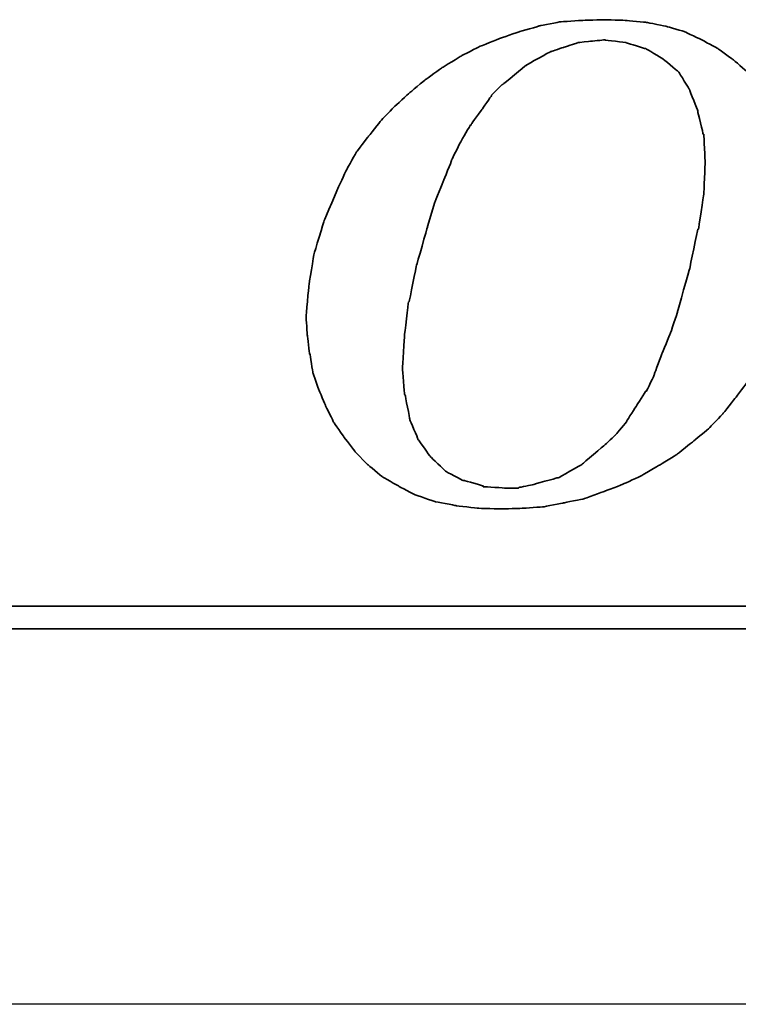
# Model space of a CAD drawing. Header units: millimetres. Extents: x -212 to 3135, y -1694 to 860.
# Tile 30 of 256: x 65 to 71, y -1672 to -1663. Entities that reach past the tile are written whole.
import ezdxf

# ---------------------------------------------------------------- set-up
doc = ezdxf.new("R2010")
doc.units = ezdxf.units.MM
doc.layers.add('2', color=7, linetype='CONTINUOUS', true_color=0xffffff)
doc.layers.add('DIM', color=4, linetype='CONTINUOUS')
doc.layers.add('layer 1', color=7, linetype='CONTINUOUS')

# ---------------------------------------------------------------- blocks, each defined once
blk = doc.blocks.new('TBI MOTION logo(完整正式版)')
at = {"layer": 'layer 1', "color": 22, "lineweight": 35}
for points, knots in [([(-11.34375, -6.98375), (-11.34375, -6.98375), (-10.91375, -7.43875), (-10.91375, -7.43875), (-10.91375, -7.43875), (-10.91375, -7.43875), (-10.38625, -7.87125), (-10.38625, -7.87125), (-10.38625, -7.87125), (-10.38625, -7.87125), (-9.81125, -8.20375), (-9.81125, -8.20375), (-9.81125, -8.20375), (-9.81125, -8.20375), (-9.21125, -8.51875), (-9.21125, -8.51875), (-9.21125, -8.51875), (-9.21125, -8.51875), (-8.51625, -8.75875), (-8.51625, -8.75875), (-8.51625, -8.75875), (-8.51625, -8.75875), (-7.77125, -8.90375), (-7.77125, -8.90375), (-7.77125, -8.90375), (-7.77125, -8.90375), (-6.97875, -8.99875), (-6.97875, -8.99875), (-6.97875, -8.99875), (-6.97875, -8.99875), (-6.14125, -9.02375), (-6.14125, -9.02375), (-6.14125, -9.02375), (-6.14125, -9.02375), (-5.37125, -8.99875), (-5.37125, -8.99875), (-5.37125, -8.99875), (-5.37125, -8.99875), (-4.65375, -8.94875), (-4.65375, -8.94875), (-4.65375, -8.94875), (-4.65375, -8.94875), (-3.93375, -8.80625), (-3.93375, -8.80625), (-3.93375, -8.80625), (-3.93375, -8.80625), (-3.21375, -8.66375), (-3.21375, -8.66375), (-3.21375, -8.66375), (-3.21375, -8.66375), (-2.49375, -8.39875), (-2.49375, -8.39875), (-2.49375, -8.39875), (-2.49375, -8.39875), (-1.79875, -8.13375), (-1.79875, -8.13375), (-1.79875, -8.13375), (-1.79875, -8.13375), (-1.17375, -7.84375), (-1.17375, -7.84375), (-1.17375, -7.84375), (-1.17375, -7.84375), (-0.52375, -7.46375), (-0.52375, -7.46375), (-0.52375, -7.46375), (-0.52375, -7.46375), (0.10124, -7.07875), (0.10124, -7.07875), (0.10124, -7.07875), (0.10124, -7.07875), (0.67625, -6.62375), (0.67625, -6.62375), (0.67625, -6.62375), (0.67625, -6.62375), (1.24874, -6.14375), (1.24874, -6.14375), (1.24874, -6.14375), (1.24874, -6.14375), (1.72874, -5.64125), (1.72874, -5.64125), (1.72874, -5.64125), (1.72874, -5.64125), (2.18624, -5.06375), (2.18624, -5.06375), (2.18624, -5.06375), (2.18624, -5.06375), (2.61625, -4.48874), (2.61625, -4.48874), (2.61625, -4.48874), (2.61625, -4.48874), (3.00125, -3.83874), (3.00125, -3.83874), (3.00125, -3.83874), (3.00125, -3.83874), (3.36124, -3.21374), (3.36124, -3.21374), (3.36124, -3.21374), (3.36124, -3.21374), (3.84374, -1.99125), (3.84374, -1.99125), (3.84374, -1.99125), (3.84374, -1.99125), (4.22625, -0.81875), (4.22625, -0.81875), (4.22625, -0.81875), (4.22625, -0.81875), (4.39125, 0.45624), (4.39125, 0.45624), (4.39125, 0.45624), (4.39125, 0.45624), (4.48874, 1.70124), (4.48874, 1.70124), (4.48874, 1.70124), (4.48874, 1.70124), (4.43874, 2.44625), (4.43874, 2.44625), (4.43874, 2.44625), (4.43874, 2.44625), (4.36874, 3.14125), (4.36874, 3.14125), (4.36874, 3.14125), (4.36874, 3.14125), (4.25125, 3.81125), (4.25125, 3.81125), (4.25125, 3.81125), (4.25125, 3.81125), (4.03124, 4.41125), (4.03124, 4.41125), (4.03124, 4.41125), (4.03124, 4.41125), (3.74374, 5.01125), (3.74374, 5.01125), (3.74374, 5.01125), (3.74374, 5.01125), (3.43124, 5.58875), (3.43124, 5.58875), (3.43124, 5.58875), (3.43124, 5.58875), (3.02625, 6.09125), (3.02625, 6.09125), (3.02625, 6.09125), (3.02625, 6.09125), (2.59374, 6.54875), (2.59374, 6.54875), (2.59374, 6.54875), (2.59374, 6.54875), (2.09124, 6.98125), (2.09124, 6.98125), (2.09124, 6.98125), (2.09124, 6.98125), (1.56124, 7.36625), (1.56124, 7.36625), (1.56124, 7.36625), (1.56124, 7.36625), (0.98624, 7.67625), (0.98624, 7.67625), (0.98624, 7.67625), (0.98624, 7.67625), (0.38624, 7.96375), (0.38624, 7.96375), (0.38624, 7.96375), (0.38624, 7.96375), (-0.25875, 8.15625), (-0.25875, 8.15625), (-0.25875, 8.15625), (-0.25875, 8.15625), (-0.98125, 8.30125), (-0.98125, 8.30125), (-0.98125, 8.30125), (-0.98125, 8.30125), (-1.70124, 8.37125), (-1.70124, 8.37125), (-1.70124, 8.37125), (-1.70124, 8.37125), (-2.49375, 8.39624), (-2.49375, 8.39624), (-2.49375, 8.39624), (-2.49375, 8.39624), (-3.28625, 8.37125), (-3.28625, 8.37125), (-3.28625, 8.37125), (-3.28625, 8.37125), (-4.05125, 8.32125), (-4.05125, 8.32125), (-4.05125, 8.32125), (-4.05125, 8.32125), (-4.77375, 8.18125), (-4.77375, 8.18125), (-4.77375, 8.18125), (-4.77375, 8.18125), (-5.51625, 7.96375), (-5.51625, 7.96375), (-5.51625, 7.96375), (-5.51625, 7.96375), (-6.21125, 7.72625), (-6.21125, 7.72625), (-6.21125, 7.72625), (-6.21125, 7.72625), (-6.92875, 7.43625), (-6.92875, 7.43625), (-6.92875, 7.43625), (-6.92875, 7.43625), (-7.57875, 7.10125), (-7.57875, 7.10125), (-7.57875, 7.10125), (-7.57875, 7.10125), (-8.24875, 6.69125), (-8.24875, 6.69125), (-8.24875, 6.69125), (-8.24875, 6.69125), (-8.84875, 6.26125), (-8.84875, 6.26125), (-8.84875, 6.26125), (-8.84875, 6.26125), (-9.42625, 5.78125), (-9.42625, 5.78125), (-9.42625, 5.78125), (-9.42625, 5.78125), (-9.95375, 5.30125), (-9.95375, 5.30125), (-9.95375, 5.30125), (-9.95375, 5.30125), (-10.43375, 4.79624), (-10.43375, 4.79624), (-10.43375, 4.79624), (-10.43375, 4.79624), (-10.88875, 4.22125), (-10.88875, 4.22125), (-10.88875, 4.22125), (-10.88875, 4.22125), (-11.29875, 3.69375), (-11.29875, 3.69375), (-11.29875, 3.69375), (-11.29875, 3.69375), (-11.63375, 3.09125), (-11.63375, 3.09125), (-11.63375, 3.09125), (-11.63375, 3.09125), (-11.91875, 2.49625), (-11.91875, 2.49625), (-11.91875, 2.49625), (-11.91875, 2.49625), (-12.44875, 1.24625), (-12.44875, 1.24625), (-12.44875, 1.24625), (-12.44875, 1.24625), (-12.80875, 0.06874), (-12.80875, 0.06874), (-12.80875, 0.06874), (-12.80875, 0.06874), (-12.99875, -1.07875), (-12.99875, -1.07875), (-12.99875, -1.07875), (-12.99875, -1.07875), (-13.09375, -2.18375), (-13.09375, -2.18375), (-13.09375, -2.18375), (-13.09375, -2.18375), (-13.04875, -2.85375), (-13.04875, -2.85375), (-13.04875, -2.85375), (-13.04875, -2.85375), (-12.97375, -3.50375), (-12.97375, -3.50375), (-12.97375, -3.50375), (-12.97375, -3.50375), (-12.95375, -3.50375), (-12.95375, -3.50375), (-12.95375, -3.50375), (-12.95375, -3.50375), (-12.85375, -4.17375), (-12.85375, -4.17375), (-12.85375, -4.17375), (-12.85375, -4.17375), (-12.63875, -4.77624), (-12.63875, -4.77624), (-12.63875, -4.77624), (-12.63875, -4.77624), (-12.39875, -5.35125), (-12.39875, -5.35125), (-12.39875, -5.35125), (-12.39875, -5.35125), (-12.11375, -5.92875), (-12.11375, -5.92875), (-12.11375, -5.92875), (-12.11375, -5.92875), (-11.75375, -6.45375), (-11.75375, -6.45375), (-11.75375, -6.45375), (-11.75375, -6.45375), (-11.34375, -6.98375), (-11.34375, -6.98375)], [0, 0, 0, 0, 0.01369863, 0.01369863, 0.01369863, 0.01369864, 0.02739726, 0.02739726, 0.02739726, 0.02739727, 0.04109589, 0.04109589, 0.04109589, 0.0410959, 0.05479452, 0.05479452, 0.05479452, 0.05479453, 0.06849315, 0.06849315, 0.06849315, 0.06849316, 0.08219178, 0.08219178, 0.08219178, 0.08219179, 0.09589041, 0.09589041, 0.09589041, 0.09589042, 0.10958904, 0.10958904, 0.10958904, 0.10958905, 0.12328767, 0.12328767, 0.12328767, 0.12328768, 0.1369863, 0.1369863, 0.1369863, 0.13698631, 0.15068493, 0.15068493, 0.15068493, 0.15068494, 0.16438356, 0.16438356, 0.16438356, 0.16438357, 0.17808219, 0.17808219, 0.17808219, 0.1780822, 0.19178082, 0.19178082, 0.19178082, 0.19178083, 0.20547945, 0.20547945, 0.20547945, 0.20547946, 0.21917808, 0.21917808, 0.21917808, 0.21917809, 0.23287671, 0.23287671, 0.23287671, 0.23287672, 0.24657534, 0.24657534, 0.24657534, 0.24657535, 0.26027397, 0.26027397, 0.26027397, 0.26027398, 0.2739726, 0.2739726, 0.2739726, 0.27397261, 0.28767123, 0.28767123, 0.28767123, 0.28767124, 0.30136986, 0.30136986, 0.30136986, 0.30136987, 0.31506849, 0.31506849, 0.31506849, 0.3150685, 0.32876712, 0.32876712, 0.32876712, 0.32876713, 0.34246575, 0.34246575, 0.34246575, 0.34246576, 0.35616438, 0.35616438, 0.35616438, 0.35616439, 0.36986301, 0.36986301, 0.36986301, 0.36986302, 0.38356164, 0.38356164, 0.38356164, 0.38356165, 0.39726027, 0.39726027, 0.39726027, 0.39726028, 0.4109589, 0.4109589, 0.4109589, 0.41095891, 0.42465753, 0.42465753, 0.42465753, 0.42465754, 0.43835616, 0.43835616, 0.43835616, 0.43835617, 0.45205479, 0.45205479, 0.45205479, 0.4520548, 0.46575342, 0.46575342, 0.46575342, 0.46575343, 0.47945205, 0.47945205, 0.47945205, 0.47945206, 0.49315068, 0.49315068, 0.49315068, 0.49315069, 0.50684932, 0.50684932, 0.50684932, 0.50684933, 0.52054795, 0.52054795, 0.52054795, 0.52054796, 0.53424658, 0.53424658, 0.53424658, 0.53424659, 0.54794521, 0.54794521, 0.54794521, 0.54794522, 0.56164384, 0.56164384, 0.56164384, 0.56164385, 0.57534247, 0.57534247, 0.57534247, 0.57534248, 0.5890411, 0.5890411, 0.5890411, 0.58904111, 0.60273973, 0.60273973, 0.60273973, 0.60273974, 0.61643836, 0.61643836, 0.61643836, 0.61643837, 0.63013699, 0.63013699, 0.63013699, 0.630137, 0.64383562, 0.64383562, 0.64383562, 0.64383563, 0.65753425, 0.65753425, 0.65753425, 0.65753426, 0.67123288, 0.67123288, 0.67123288, 0.67123289, 0.68493151, 0.68493151, 0.68493151, 0.68493152, 0.69863014, 0.69863014, 0.69863014, 0.69863015, 0.71232877, 0.71232877, 0.71232877, 0.71232878, 0.7260274, 0.7260274, 0.7260274, 0.72602741, 0.73972603, 0.73972603, 0.73972603, 0.73972604, 0.75342466, 0.75342466, 0.75342466, 0.75342467, 0.76712329, 0.76712329, 0.76712329, 0.7671233, 0.78082192, 0.78082192, 0.78082192, 0.78082193, 0.79452055, 0.79452055, 0.79452055, 0.79452056, 0.80821918, 0.80821918, 0.80821918, 0.80821919, 0.82191781, 0.82191781, 0.82191781, 0.82191782, 0.83561644, 0.83561644, 0.83561644, 0.83561645, 0.84931507, 0.84931507, 0.84931507, 0.84931508, 0.8630137, 0.8630137, 0.8630137, 0.86301371, 0.87671233, 0.87671233, 0.87671233, 0.87671234, 0.89041096, 0.89041096, 0.89041096, 0.89041097, 0.90410959, 0.90410959, 0.90410959, 0.9041096, 0.91780822, 0.91780822, 0.91780822, 0.91780823, 0.93150685, 0.93150685, 0.93150685, 0.93150686, 0.94520548, 0.94520548, 0.94520548, 0.94520549, 0.95890411, 0.95890411, 0.95890411, 0.95890412, 0.97260274, 0.97260274, 0.97260274, 0.97260275, 0.98630137, 0.98630137, 0.98630137, 0.98630138, 1, 1, 1, 1]), ([(-8.77875, 1.03124), (-8.77875, 1.03124), (-8.51625, 1.89625), (-8.51625, 1.89625), (-8.51625, 1.89625), (-8.51625, 1.89625), (-8.20375, 2.66375), (-8.20375, 2.66375), (-8.20375, 2.66375), (-8.20375, 2.66375), (-7.91625, 3.38125), (-7.91625, 3.38125), (-7.91625, 3.38125), (-7.91625, 3.38125), (-7.91625, 3.40624), (-7.91625, 3.40624), (-7.91625, 3.40624), (-7.91625, 3.40624), (-7.57875, 4.07624), (-7.57875, 4.07624), (-7.57875, 4.07624), (-7.57875, 4.07624), (-7.24375, 4.65125), (-7.24375, 4.65125), (-7.24375, 4.65125), (-7.24375, 4.65125), (-7.21875, 4.65125), (-7.21875, 4.65125), (-7.21875, 4.65125), (-7.21875, 4.65125), (-7.21875, 4.67624), (-7.21875, 4.67624), (-7.21875, 4.67624), (-7.21875, 4.67624), (-6.83625, 5.20375), (-6.83625, 5.20375), (-6.83625, 5.20375), (-6.83625, 5.20375), (-6.49875, 5.68625), (-6.49875, 5.68625), (-6.49875, 5.68625), (-6.49875, 5.68625), (-6.49875, 5.70625), (-6.49875, 5.70625), (-6.49875, 5.70625), (-6.49875, 5.70625), (-6.11625, 6.09125), (-6.11625, 6.09125), (-6.11625, 6.09125), (-6.11625, 6.09125), (-6.09125, 6.09125), (-6.09125, 6.09125), (-6.09125, 6.09125), (-6.09125, 6.09125), (-5.27375, 6.76625), (-5.27375, 6.76625), (-5.27375, 6.76625), (-5.27375, 6.76625), (-5.24875, 6.76625), (-5.24875, 6.76625), (-5.24875, 6.76625), (-5.24875, 6.76625), (-5.24875, 6.78625), (-5.24875, 6.78625), (-5.24875, 6.78625), (-5.24875, 6.78625), (-4.38875, 7.26624), (-4.38875, 7.26624), (-4.38875, 7.26624), (-4.38875, 7.26624), (-4.36125, 7.26624), (-4.36125, 7.26624), (-4.36125, 7.26624), (-4.36125, 7.26624), (-3.93375, 7.41125), (-3.93375, 7.41125), (-3.93375, 7.41125), (-3.93375, 7.41125), (-3.47375, 7.55625), (-3.47375, 7.55625), (-3.47375, 7.55625), (-3.47375, 7.55625), (-3.45375, 7.55625), (-3.45375, 7.55625), (-3.45375, 7.55625), (-3.45375, 7.55625), (-3.42875, 7.58124), (-3.42875, 7.58124), (-3.42875, 7.58124), (-3.42875, 7.58124), (-2.97375, 7.62625), (-2.97375, 7.62625), (-2.97375, 7.62625), (-2.97375, 7.62625), (-2.49375, 7.67625), (-2.49375, 7.67625), (-2.49375, 7.67625), (-2.49375, 7.67625), (-2.46875, 7.67625), (-2.46875, 7.67625), (-2.46875, 7.67625), (-2.46875, 7.67625), (-1.70124, 7.58124), (-1.70124, 7.58124), (-1.70124, 7.58124), (-1.70124, 7.58124), (-1.67875, 7.55625), (-1.67875, 7.55625), (-1.67875, 7.55625), (-1.67875, 7.55625), (-1.65375, 7.55625), (-1.65375, 7.55625), (-1.65375, 7.55625), (-1.65375, 7.55625), (-1.03125, 7.36625), (-1.03125, 7.36625), (-1.03125, 7.36625), (-1.03125, 7.36625), (-1.00625, 7.36625), (-1.00625, 7.36625), (-1.00625, 7.36625), (-1.00625, 7.36625), (-0.43124, 7.02624), (-0.43124, 7.02624), (-0.43124, 7.02624), (-0.43124, 7.02624), (-0.40625, 7.00624), (-0.40625, 7.00624), (-0.40625, 7.00624), (-0.40625, 7.00624), (0.12124, 6.57124), (0.12124, 6.57124), (0.12124, 6.57124), (0.12124, 6.57124), (0.14624, 6.54875), (0.14624, 6.54875), (0.14624, 6.54875), (0.14624, 6.54875), (0.17124, 6.52375), (0.17124, 6.52375), (0.17124, 6.52375), (0.17124, 6.52375), (0.55625, 5.89875), (0.55625, 5.89875), (0.55625, 5.89875), (0.55625, 5.89875), (0.55625, 5.87625), (0.55625, 5.87625), (0.55625, 5.87625), (0.55625, 5.87625), (0.84124, 5.15625), (0.84124, 5.15625), (0.84124, 5.15625), (0.84124, 5.15625), (0.84124, 5.13125), (0.84124, 5.13125), (0.84124, 5.13125), (0.84124, 5.13125), (1.03624, 4.31875), (1.03624, 4.31875), (1.03624, 4.31875), (1.03624, 4.31875), (1.05624, 4.31875), (1.05624, 4.31875), (1.05624, 4.31875), (1.05624, 4.31875), (1.05624, 4.29125), (1.05624, 4.29125), (1.05624, 4.29125), (1.05624, 4.29125), (1.10625, 3.33125), (1.10625, 3.33125), (1.10625, 3.33125), (1.10625, 3.33125), (1.10625, 3.30875), (1.10625, 3.30875), (1.10625, 3.30875), (1.10625, 3.30875), (1.05624, 2.20624), (1.05624, 2.20624), (1.05624, 2.20624), (1.05624, 2.20624), (1.05624, 2.18124), (1.05624, 2.18124), (1.05624, 2.18124), (1.05624, 2.18124), (0.86624, 0.93624), (0.86624, 0.93624), (0.86624, 0.93624), (0.86624, 0.93624), (0.84124, 0.93624), (0.84124, 0.93624), (0.84124, 0.93624), (0.84124, 0.93624), (0.55625, -0.45874), (0.55625, -0.45874), (0.55625, -0.45874), (0.55625, -0.45874), (0.12124, -1.99125), (0.12124, -1.99125), (0.12124, -1.99125), (0.12124, -1.99125), (0.12124, -2.01874), (0.12124, -2.01874), (0.12124, -2.01874), (0.12124, -2.01874), (-0.13874, -2.78375), (-0.13874, -2.78375), (-0.13874, -2.78375), (-0.13874, -2.78375), (-0.43124, -3.50375), (-0.43124, -3.50375), (-0.43124, -3.50375), (-0.43124, -3.50375), (-0.69375, -4.19875), (-0.69375, -4.19875), (-0.69375, -4.19875), (-0.69375, -4.19875), (-0.69375, -4.22375), (-0.69375, -4.22375), (-0.69375, -4.22375), (-0.69375, -4.22375), (-0.98125, -4.82374), (-0.98125, -4.82374), (-0.98125, -4.82374), (-0.98125, -4.82374), (-1.00625, -4.82374), (-1.00625, -4.82374), (-1.00625, -4.82374), (-1.00625, -4.82374), (-1.33875, -5.35125), (-1.33875, -5.35125), (-1.33875, -5.35125), (-1.33875, -5.35125), (-1.67875, -5.87875), (-1.67875, -5.87875), (-1.67875, -5.87875), (-1.67875, -5.87875), (-1.67875, -5.90375), (-1.67875, -5.90375), (-1.67875, -5.90375), (-1.67875, -5.90375), (-2.05875, -6.35875), (-2.05875, -6.35875), (-2.05875, -6.35875), (-2.05875, -6.35875), (-2.08375, -6.38375), (-2.08375, -6.38375), (-2.08375, -6.38375), (-2.08375, -6.38375), (-2.46875, -6.74375), (-2.46875, -6.74375), (-2.46875, -6.74375), (-2.46875, -6.74375), (-3.25875, -7.41625), (-3.25875, -7.41625), (-3.25875, -7.41625), (-3.25875, -7.41625), (-3.28625, -7.43875), (-3.28625, -7.43875), (-3.28625, -7.43875), (-3.28625, -7.43875), (-4.12375, -7.91875), (-4.12375, -7.91875), (-4.12375, -7.91875), (-4.12375, -7.91875), (-4.14875, -7.91875), (-4.14875, -7.91875), (-4.14875, -7.91875), (-4.14875, -7.91875), (-4.17125, -7.91875), (-4.17125, -7.91875), (-4.17125, -7.91875), (-4.17125, -7.91875), (-5.03375, -8.15875), (-5.03375, -8.15875), (-5.03375, -8.15875), (-5.03375, -8.15875), (-5.51625, -8.25625), (-5.51625, -8.25625), (-5.51625, -8.25625), (-5.51625, -8.25625), (-5.54125, -8.27875), (-5.54125, -8.27875), (-5.54125, -8.27875), (-5.54125, -8.27875), (-5.56375, -8.27875), (-5.56375, -8.27875), (-5.56375, -8.27875), (-5.56375, -8.27875), (-5.99625, -8.27875), (-5.99625, -8.27875), (-5.99625, -8.27875), (-5.99625, -8.27875), (-6.76375, -8.23125), (-6.76375, -8.23125), (-6.76375, -8.23125), (-6.76375, -8.23125), (-6.78875, -8.23125), (-6.78875, -8.23125), (-6.78875, -8.23125), (-6.78875, -8.23125), (-6.78875, -8.20375), (-6.78875, -8.20375), (-6.78875, -8.20375), (-6.78875, -8.20375), (-7.45875, -8.01375), (-7.45875, -8.01375), (-7.45875, -8.01375), (-7.45875, -8.01375), (-7.48375, -8.01375), (-7.48375, -8.01375), (-7.48375, -8.01375), (-7.48375, -8.01375), (-7.50875, -8.01375), (-7.50875, -8.01375), (-7.50875, -8.01375), (-7.50875, -8.01375), (-8.13125, -7.67875), (-8.13125, -7.67875), (-8.13125, -7.67875), (-8.13125, -7.67875), (-8.15625, -7.65375), (-8.15625, -7.65375), (-8.15625, -7.65375), (-8.15625, -7.65375), (-8.65875, -7.17375), (-8.65875, -7.17375), (-8.65875, -7.17375), (-8.65875, -7.17375), (-8.68375, -7.14875), (-8.68375, -7.14875), (-8.68375, -7.14875), (-8.68375, -7.14875), (-9.08875, -6.57375), (-9.08875, -6.57375), (-9.08875, -6.57375), (-9.08875, -6.57375), (-9.11375, -6.54875), (-9.11375, -6.54875), (-9.11375, -6.54875), (-9.11375, -6.54875), (-9.11375, -6.52875), (-9.11375, -6.52875), (-9.11375, -6.52875), (-9.11375, -6.52875), (-9.40375, -5.85375), (-9.40375, -5.85375), (-9.40375, -5.85375), (-9.40375, -5.85375), (-9.40375, -5.82875), (-9.40375, -5.82875), (-9.40375, -5.82875), (-9.40375, -5.82875), (-9.56875, -4.96875), (-9.56875, -4.96875), (-9.56875, -4.96875), (-9.56875, -4.96875), (-9.59375, -4.94375), (-9.59375, -4.94375), (-9.59375, -4.94375), (-9.59375, -4.94375), (-9.66375, -4.03375), (-9.66375, -4.03375), (-9.66375, -4.03375), (-9.66375, -4.03375), (-9.66375, -4.00875), (-9.66375, -4.00875), (-9.66375, -4.00875), (-9.66375, -4.00875), (-9.59375, -2.85375), (-9.59375, -2.85375), (-9.59375, -2.85375), (-9.59375, -2.85375), (-9.45125, -1.65875), (-9.45125, -1.65875), (-9.45125, -1.65875), (-9.45125, -1.65875), (-9.42625, -1.63375), (-9.42625, -1.63375), (-9.42625, -1.63375), (-9.42625, -1.63375), (-9.16125, -0.33875), (-9.16125, -0.33875), (-9.16125, -0.33875), (-9.16125, -0.33875), (-8.77875, 1.00624), (-8.77875, 1.00624), (-8.77875, 1.00624), (-8.77875, 1.00624), (-8.77875, 1.03124), (-8.77875, 1.03124)], [0, 0, 0, 0, 0.01020408, 0.01020408, 0.01020408, 0.01020409, 0.02040816, 0.02040816, 0.02040816, 0.02040817, 0.03061224, 0.03061224, 0.03061224, 0.03061225, 0.04081633, 0.04081633, 0.04081633, 0.04081634, 0.05102041, 0.05102041, 0.05102041, 0.05102042, 0.06122449, 0.06122449, 0.06122449, 0.0612245, 0.07142857, 0.07142857, 0.07142857, 0.07142858, 0.08163265, 0.08163265, 0.08163265, 0.08163266, 0.09183673, 0.09183673, 0.09183673, 0.09183674, 0.10204082, 0.10204082, 0.10204082, 0.10204083, 0.1122449, 0.1122449, 0.1122449, 0.11224491, 0.12244898, 0.12244898, 0.12244898, 0.12244899, 0.13265306, 0.13265306, 0.13265306, 0.13265307, 0.14285714, 0.14285714, 0.14285714, 0.14285715, 0.15306122, 0.15306122, 0.15306122, 0.15306123, 0.16326531, 0.16326531, 0.16326531, 0.16326532, 0.17346939, 0.17346939, 0.17346939, 0.1734694, 0.18367347, 0.18367347, 0.18367347, 0.18367348, 0.19387755, 0.19387755, 0.19387755, 0.19387756, 0.20408163, 0.20408163, 0.20408163, 0.20408164, 0.21428571, 0.21428571, 0.21428571, 0.21428572, 0.2244898, 0.2244898, 0.2244898, 0.22448981, 0.23469388, 0.23469388, 0.23469388, 0.23469389, 0.24489796, 0.24489796, 0.24489796, 0.24489797, 0.25510204, 0.25510204, 0.25510204, 0.25510205, 0.26530612, 0.26530612, 0.26530612, 0.26530613, 0.2755102, 0.2755102, 0.2755102, 0.27551021, 0.28571429, 0.28571429, 0.28571429, 0.2857143, 0.29591837, 0.29591837, 0.29591837, 0.29591838, 0.30612245, 0.30612245, 0.30612245, 0.30612246, 0.31632653, 0.31632653, 0.31632653, 0.31632654, 0.32653061, 0.32653061, 0.32653061, 0.32653062, 0.33673469, 0.33673469, 0.33673469, 0.3367347, 0.34693878, 0.34693878, 0.34693878, 0.34693879, 0.35714286, 0.35714286, 0.35714286, 0.35714287, 0.36734694, 0.36734694, 0.36734694, 0.36734695, 0.37755102, 0.37755102, 0.37755102, 0.37755103, 0.3877551, 0.3877551, 0.3877551, 0.38775511, 0.39795918, 0.39795918, 0.39795918, 0.39795919, 0.40816327, 0.40816327, 0.40816327, 0.40816328, 0.41836735, 0.41836735, 0.41836735, 0.41836736, 0.42857143, 0.42857143, 0.42857143, 0.42857144, 0.43877551, 0.43877551, 0.43877551, 0.43877552, 0.44897959, 0.44897959, 0.44897959, 0.4489796, 0.45918367, 0.45918367, 0.45918367, 0.45918368, 0.46938776, 0.46938776, 0.46938776, 0.46938777, 0.47959184, 0.47959184, 0.47959184, 0.47959185, 0.48979592, 0.48979592, 0.48979592, 0.48979593, 0.5, 0.5, 0.5, 0.50000001, 0.51020408, 0.51020408, 0.51020408, 0.51020409, 0.52040816, 0.52040816, 0.52040816, 0.52040817, 0.53061224, 0.53061224, 0.53061224, 0.53061225, 0.54081633, 0.54081633, 0.54081633, 0.54081634, 0.55102041, 0.55102041, 0.55102041, 0.55102042, 0.56122449, 0.56122449, 0.56122449, 0.5612245, 0.57142857, 0.57142857, 0.57142857, 0.57142858, 0.58163265, 0.58163265, 0.58163265, 0.58163266, 0.59183673, 0.59183673, 0.59183673, 0.59183674, 0.60204082, 0.60204082, 0.60204082, 0.60204083, 0.6122449, 0.6122449, 0.6122449, 0.61224491, 0.62244898, 0.62244898, 0.62244898, 0.62244899, 0.63265306, 0.63265306, 0.63265306, 0.63265307, 0.64285714, 0.64285714, 0.64285714, 0.64285715, 0.65306122, 0.65306122, 0.65306122, 0.65306123, 0.66326531, 0.66326531, 0.66326531, 0.66326532, 0.67346939, 0.67346939, 0.67346939, 0.6734694, 0.68367347, 0.68367347, 0.68367347, 0.68367348, 0.69387755, 0.69387755, 0.69387755, 0.69387756, 0.70408163, 0.70408163, 0.70408163, 0.70408164, 0.71428571, 0.71428571, 0.71428571, 0.71428572, 0.7244898, 0.7244898, 0.7244898, 0.72448981, 0.73469388, 0.73469388, 0.73469388, 0.73469389, 0.74489796, 0.74489796, 0.74489796, 0.74489797, 0.75510204, 0.75510204, 0.75510204, 0.75510205, 0.76530612, 0.76530612, 0.76530612, 0.76530613, 0.7755102, 0.7755102, 0.7755102, 0.77551021, 0.78571429, 0.78571429, 0.78571429, 0.7857143, 0.79591837, 0.79591837, 0.79591837, 0.79591838, 0.80612245, 0.80612245, 0.80612245, 0.80612246, 0.81632653, 0.81632653, 0.81632653, 0.81632654, 0.82653061, 0.82653061, 0.82653061, 0.82653062, 0.83673469, 0.83673469, 0.83673469, 0.8367347, 0.84693878, 0.84693878, 0.84693878, 0.84693879, 0.85714286, 0.85714286, 0.85714286, 0.85714287, 0.86734694, 0.86734694, 0.86734694, 0.86734695, 0.87755102, 0.87755102, 0.87755102, 0.87755103, 0.8877551, 0.8877551, 0.8877551, 0.88775511, 0.89795918, 0.89795918, 0.89795918, 0.89795919, 0.90816327, 0.90816327, 0.90816327, 0.90816328, 0.91836735, 0.91836735, 0.91836735, 0.91836736, 0.92857143, 0.92857143, 0.92857143, 0.92857144, 0.93877551, 0.93877551, 0.93877551, 0.93877552, 0.94897959, 0.94897959, 0.94897959, 0.9489796, 0.95918367, 0.95918367, 0.95918367, 0.95918368, 0.96938776, 0.96938776, 0.96938776, 0.96938777, 0.97959184, 0.97959184, 0.97959184, 0.97959185, 0.98979592, 0.98979592, 0.98979592, 0.98979593, 1, 1, 1, 1]), ([(75.90875, -9.47875), (75.90875, -9.47875), (75.90875, -12.28625), (75.90875, -12.28625), (75.90875, -12.28625), (75.90875, -12.28625), (75.90875, -12.47875), (75.90875, -12.47875), (75.90875, -12.47875), (75.90875, -12.47875), (75.71625, -12.47875), (75.71625, -12.47875), (75.71625, -12.47875), (75.71625, -12.47875), (-88.32875, -12.47875), (-88.32875, -12.47875), (-88.32875, -12.47875), (-88.32875, -12.47875), (-88.32875, -13.29375), (-88.32875, -13.29375), (-88.32875, -13.29375), (-88.32875, -13.29375), (82.89125, -13.29375), (82.89125, -13.29375), (82.89125, -13.29375), (82.89125, -13.29375), (75.90875, -9.47875), (75.90875, -9.47875)], [0, 0, 0, 0, 0.14285714, 0.14285714, 0.14285714, 0.14285715, 0.28571429, 0.28571429, 0.28571429, 0.2857143, 0.42857143, 0.42857143, 0.42857143, 0.42857144, 0.57142857, 0.57142857, 0.57142857, 0.57142858, 0.71428571, 0.71428571, 0.71428571, 0.71428572, 0.85714286, 0.85714286, 0.85714286, 0.85714287, 1, 1, 1, 1])]:
    blk.add_open_spline(points, degree=3, knots=knots, dxfattribs=at)

msp = doc.modelspace()

# ---------------------------------------------------------------- linework, layer by layer
at = {"layer": '2', "linetype": 'Continuous'}
msp.add_line((76.2219, -1671.7037), (-18.8722, -1671.7037), dxfattribs=at)

# ---------------------------------------------------------------- block references
at = {"layer": 'DIM', "color": 7, "xscale": 0.246592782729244, "yscale": 0.246592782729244, "zscale": 0.246592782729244}
msp.add_blockref('TBI MOTION logo(完整正式版)', (70.666, -1665.1299), dxfattribs=at)

doc.saveas('drawing.dxf')
